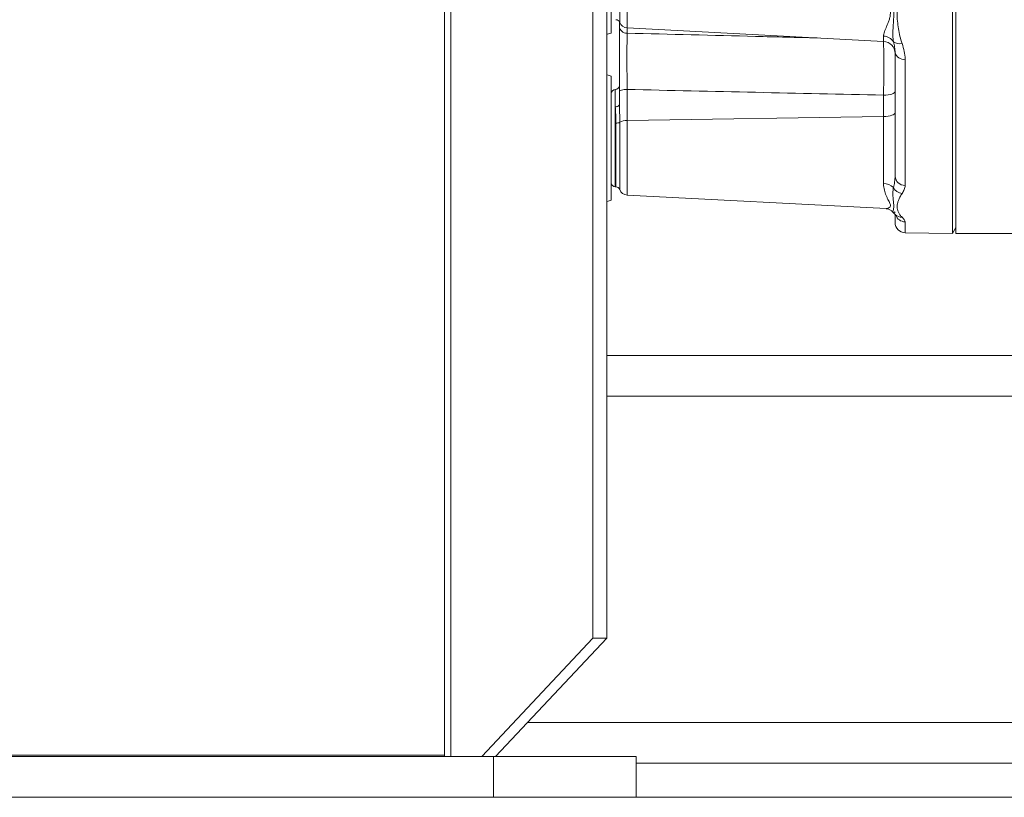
# Model space of a CAD drawing. Header units: millimetres. Extents: x 750 to 2241, y 770 to 3170.
# Tile 3 of 15: x 1097 to 1341, y 1803 to 1996. Entities that reach past the tile are written whole.
import ezdxf

# ---------------------------------------------------------------- set-up
doc = ezdxf.new("R2010")
doc.units = ezdxf.units.MM

msp = doc.modelspace()

# ---------------------------------------------------------------- linework, layer by layer
at = {"color": 7, "linetype": 'Continuous', "lineweight": 15}
for p, q in [((1202.36, 2265.65), (1202.36, 1813.27)), ((1203.95, 2254.21), (1203.95, 1813.27)), ((1239.04, 1842.53), (1239.04, 2224.95)), ((1242.49, 1842.53), (1242.49, 2224.95)), ((1328.86, 2206.44), (1328.86, 1942.65)), ((1328, 1942.67), (1328, 2193.83)), ((1245.71, 2017.92), (1245.71, 1994.91)), ((1247.51, 2019.02), (1247.51, 1993.55)), ((1243.6, 2007.63), (1243.6, 1992.26)), ((1245.61, 1993.96), (1245.61, 1995.13)), ((1247.51, 1993.55), (1310.96, 1990.23)), ((1247.51, 1993.55), (1247.51, 1992.26)), ((1310.96, 1990.23), (1310.96, 1991.52)), ((1313.81, 1956.89), (1313.81, 1987.5)), ((1316.28, 1985.81), (1316.28, 1954.6)), ((1243.6, 1981.65), (1243.6, 1966.28)), ((1244.6, 1974.04), (1244.6, 1978.31)), ((1245.61, 1974.69), (1245.61, 1977.72)), ((1247.51, 1978.34), (1247.51, 1970.63)), ((1310.96, 1971.65), (1310.96, 1976.92)), ((1244.6, 1974.04), (1244.6, 1962.56)), ((1247.51, 1970.63), (1310.96, 1971.65)), ((1247.51, 1970.63), (1247.51, 1952.2)), ((1310.96, 1955.03), (1310.96, 1971.65)), ((1313.81, 1971.46), (1313.81, 1971.46)), ((1244.76, 1954.24), (1244.76, 1970)), ((1245.71, 1970.21), (1245.71, 1953.56)), ((1243.6, 1966.28), (1243.6, 1950.91)), ((1244.6, 1962.56), (1244.6, 1954.24)), ((1244.6, 1954.24), (1244.76, 1954.24)), ((1247.51, 1952.2), (1311.56, 1948.84)), ((1311.56, 1948.84), (1311.57, 1948.84)), ((1313.28, 1947.97), (1313.28, 1947.95)), ((1313.81, 1945.38), (1313.81, 1947.25)), ((1316.28, 1945.57), (1316.28, 1942.87)), ((1328, 1942.67), (1328.86, 1944.16)), ((1316.28, 1942.87), (1328, 1942.67)), ((1328.86, 1942.65), (1356.94, 1942.65)), ((1404.16, 1912.49), (1242.49, 1912.49)), ((1414.25, 1902.4), (1242.49, 1902.4)), ((1239.04, 1842.53), (1211.54, 1813.27)), ((1242.49, 1842.53), (1214.99, 1813.27)), ((1242.49, 1842.53), (1239.04, 1842.53)), ((1494.97, 1821.68), (1222.9, 1821.68)), ((1203.95, 1813.27), (1022.75, 1813.27)), ((1202.36, 1813.61), (1065.13, 1813.61)), ((1211.54, 1813.27), (1203.95, 1813.27)), ((1212.69, 1813.27), (1211.54, 1813.27)), ((1214.47, 1813.27), (1212.69, 1813.27)), ((1214.47, 1803.18), (1214.47, 1813.27)), ((1249.78, 1813.27), (1214.47, 1813.27)), ((1249.78, 1803.18), (1249.78, 1813.27)), ((1454.61, 1811.59), (1249.78, 1811.59)), ((1214.47, 1803.18), (1022.75, 1803.18)), ((1228.3, 1803.18), (1214.47, 1803.18)), ((1228.3, 1803.18), (1662.58, 1803.18))]:
    msp.add_line(p, q, dxfattribs=at)
at = {"color": 7, "linetype": 'Continuous', "lineweight": 15, "flags": 128}
for points in [[(1242.49, 1991.96), (1242.58, 1991.99), (1243.6, 1992.26)], [(1243.6, 1981.65), (1242.58, 1981.91), (1242.49, 1981.95)], [(1245.61, 1977.72), (1245.64, 1977.83), (1245.75, 1977.95), (1245.92, 1978.05), (1246.16, 1978.14), (1246.45, 1978.22), (1246.77, 1978.28), (1247.13, 1978.32), (1247.51, 1978.34)], [(1310.96, 1976.92), (1311.52, 1976.94), (1312.06, 1977), (1312.56, 1977.09), (1312.99, 1977.2), (1313.34, 1977.34), (1313.6, 1977.5), (1313.76, 1977.67), (1313.81, 1977.84)], [(1244.6, 1974.04), (1244.8, 1974.05), (1244.99, 1974.09), (1245.16, 1974.15), (1245.31, 1974.23), (1245.44, 1974.33), (1245.53, 1974.44), (1245.59, 1974.56), (1245.61, 1974.69)], [(1310.96, 1971.65), (1311.52, 1971.68), (1312.06, 1971.74), (1312.56, 1971.83), (1312.99, 1971.94), (1313.34, 1972.08), (1313.6, 1972.24), (1313.76, 1972.41), (1313.81, 1972.58)], [(1242.49, 1950.6), (1242.58, 1950.64), (1243.6, 1950.91)]]:
    msp.add_lwpolyline(points, dxfattribs=at)
at = {"color": 7, "linetype": 'Continuous', "lineweight": 15}
for centre, radius, start, end in [((1244.76, 1994.59), 1, 18.6964, 90), ((1247.61, 1995.56), 2.01, 198.6964, 267), ((1247.46, 1994.11), 1.86, 184.7321, 271.6124), ((1310.85, 1988.48), 3.05, 33.2904, 87.9446), ((1310.8, 1987.22), 3.01, 0, 87), ((1314.87, 1991.9), 2.28, 229.8977, 286.5467), ((1315.96, 1987.99), 2.21, 192.9798, 278.1371), ((1244.6, 1977.31), 1, 90, 180), ((1244.6, 1979.32), 1, 270, 0), ((1247.3, 1967.46), 3.18, 86.3078, 120.0487), ((1244.9, 1971.65), 1.65, 265.3966, 299.5994), ((1316.21, 1957), 2.4, 182.7338, 271.6088), ((1244.6, 1955.24), 1, 180, 270), ((1244.76, 1953.24), 1, 18.6964, 90), ((1247.61, 1954.2), 2.01, 198.6964, 267), ((1311, 1951.55), 3.48, 46.4601, 90.6311), ((1315.86, 1955.3), 2.75, 206.5045, 262.794), ((1315.39, 1948.99), 2.26, 228.4523, 273.2539), ((1316.3, 1948.08), 2.5, 200.5497, 269.3367), ((1316.32, 1945.38), 2.51, 180, 269)]:
    msp.add_arc(centre, radius, start, end, dxfattribs=at)
for points, knots in [([(1310.96, 1991.52), (1310.96, 1991.84), (1311.05, 1992.19), (1311.33, 1993), (1311.52, 1993.44), (1311.82, 1994.17), (1311.93, 1994.43), (1312.14, 1994.95), (1312.24, 1995.23), (1312.42, 1995.79), (1312.5, 1996.09), (1312.59, 1996.55), (1312.61, 1996.71), (1312.64, 1997.04), (1312.65, 1997.2), (1312.65, 1998.04), (1312.5, 1998.73), (1312.14, 2000.14), (1311.92, 2000.87), (1311.52, 2002.37), (1311.33, 2003.14), (1311.12, 2004.32), (1311.07, 2004.71), (1310.98, 2005.52), (1310.96, 2005.93), (1310.96, 2006.34)], [0, 0, 0, 0, 0.125, 0.125, 0.25, 0.25, 0.3125, 0.3125, 0.375, 0.375, 0.4375, 0.4375, 0.46875, 0.46875, 0.5, 0.5, 0.625, 0.625, 0.75, 0.75, 0.875, 0.875, 0.9375, 0.9375, 1, 1, 1, 1]), ([(1313.4, 1990.15), (1313.3, 1990.62), (1313.26, 1991.14), (1313.25, 1992.23), (1313.27, 1992.81), (1313.34, 1994), (1313.38, 1994.63), (1313.46, 1995.91), (1313.49, 1996.57), (1313.49, 1997.94), (1313.46, 1998.64), (1313.38, 2000.08), (1313.34, 2000.81), (1313.27, 2002.3), (1313.25, 2003.06), (1313.26, 2004.23), (1313.27, 2004.63), (1313.31, 2005.43), (1313.35, 2005.83), (1313.4, 2006.23)], [0, 0, 0, 0, 0.125, 0.125, 0.25, 0.25, 0.375, 0.375, 0.5, 0.5, 0.625, 0.625, 0.75, 0.75, 0.875, 0.875, 0.9375, 0.9375, 1, 1, 1, 1]), ([(1315.52, 2005), (1315.31, 2004.35), (1315.15, 2003.69), (1314.88, 2002.38), (1314.76, 2001.72), (1314.55, 2000.41), (1314.46, 1999.76), (1314.32, 1998.46), (1314.28, 1997.81), (1314.28, 1996.52), (1314.32, 1995.88), (1314.46, 1994.61), (1314.55, 1993.99), (1314.76, 1992.74), (1314.88, 1992.12), (1315.15, 1990.9), (1315.31, 1990.3), (1315.52, 1989.71)], [0, 0, 0, 0, 0.125, 0.125, 0.25, 0.25, 0.375, 0.375, 0.5, 0.5, 0.625, 0.625, 0.75, 0.75, 0.875, 0.875, 1, 1, 1, 1]), ([(1245.61, 1977.72), (1245.61, 1978.46), (1245.61, 1979.97), (1245.61, 1981.52), (1245.61, 1983.08), (1245.61, 1983.86), (1245.61, 1985.38), (1245.61, 1986.12), (1245.61, 1987.23), (1245.61, 1987.59), (1245.61, 1988.29), (1245.61, 1988.63), (1245.61, 1989.64), (1245.61, 1990.28), (1245.61, 1991.19), (1245.61, 1991.49), (1245.61, 1992.05), (1245.61, 1992.31), (1245.61, 1993.08), (1245.61, 1993.55), (1245.61, 1993.96)], [0, 0, 0, 0, 0.125, 0.25, 0.25, 0.375, 0.375, 0.5, 0.5, 0.5625, 0.5625, 0.625, 0.625, 0.75, 0.75, 0.8125, 0.8125, 0.875, 0.875, 1, 1, 1, 1]), ([(1247.51, 1992.26), (1247.5, 1991.9), (1247.5, 1991.51), (1247.49, 1990.85), (1247.49, 1990.62), (1247.49, 1990.14), (1247.49, 1989.89), (1247.49, 1989.11), (1247.48, 1988.56), (1247.48, 1987.41), (1247.48, 1986.8), (1247.48, 1985.54), (1247.48, 1984.9), (1247.48, 1983.6), (1247.49, 1982.94), (1247.49, 1981.59), (1247.5, 1980.27), (1247.5, 1978.97), (1247.51, 1978.34)], [0, 0, 0, 0, 0.125, 0.125, 0.1875, 0.1875, 0.25, 0.25, 0.375, 0.375, 0.5, 0.5, 0.625, 0.625, 0.75, 0.75, 0.875, 1, 1, 1, 1]), ([(1247.51, 1992.26), (1258.1, 1991.99), (1273.77, 1991.6), (1289.44, 1991.21), (1294.52, 1991.09)], [0, 0, 0, 0, 0.675869, 1, 1, 1, 1]), ([(1310.96, 1976.92), (1310.97, 1978.24), (1311, 1980.9), (1311, 1984.94), (1310.99, 1988.2), (1310.97, 1989.63), (1310.97, 1990.22)], [0, 0, 0, 0, 0.270696, 0.541454, 0.811966, 1, 1, 1, 1]), ([(1313.81, 1987.5), (1313.81, 1987.92), (1313.77, 1988.35), (1313.62, 1989.23), (1313.52, 1989.68), (1313.4, 1990.15)], [0, 0, 0, 0, 0.5, 0.5, 1, 1, 1, 1]), ([(1315.52, 1989.71), (1315.75, 1989.06), (1315.93, 1988.41), (1316.2, 1987.11), (1316.28, 1986.46), (1316.28, 1985.81)], [0, 0, 0, 0, 0.5, 0.5, 1, 1, 1, 1]), ([(1310.96, 1976.92), (1300.4, 1977.15), (1289.84, 1977.38), (1279.28, 1977.62), (1268.69, 1977.85), (1258.1, 1978.09), (1247.51, 1978.34)], [0.00285772, 0.00285772, 0.00285772, 0.00285772, 0.03460773, 0.03460773, 0.03460773, 0.06644834, 0.06644834, 0.06644834, 0.06644834]), ([(1244.76, 1970), (1244.76, 1970.37), (1244.76, 1970.74), (1244.73, 1971.45), (1244.71, 1971.79), (1244.65, 1972.81), (1244.6, 1973.44), (1244.6, 1974.04)], [0, 0, 0, 0, 0.25, 0.25, 0.5, 0.5, 1, 1, 1, 1]), ([(1245.61, 1974.69), (1245.61, 1973.99), (1245.64, 1973.27), (1245.69, 1971.77), (1245.71, 1971), (1245.71, 1970.21)], [0, 0, 0, 0, 0.5, 0.5, 1, 1, 1, 1]), ([(1313.4, 1954.08), (1313.52, 1954.51), (1313.62, 1954.97), (1313.77, 1955.91), (1313.81, 1956.39), (1313.81, 1956.89)], [0, 0, 0, 0, 0.5, 0.5, 1, 1, 1, 1]), ([(1311.56, 1948.85), (1311.66, 1948.85), (1311.92, 1948.85), (1312.39, 1949.06), (1312.76, 1949.54), (1312.47, 1950.34), (1312.02, 1951.13), (1311.6, 1952.03), (1311.22, 1953.03), (1310.98, 1954.18), (1310.96, 1954.89), (1310.96, 1955.03)], [0, 0, 0, 0, 0.078621, 0.213428, 0.351124, 0.491435, 0.638231, 0.679786, 0.819338, 0.961818, 1, 1, 1, 1]), ([(1313.31, 1947.99), (1313.29, 1947.99), (1313.2, 1948.02), (1313.36, 1948.45), (1313.57, 1949.35), (1313.34, 1950.94), (1313.18, 1952.57), (1313.35, 1953.75), (1313.4, 1954.08)], [0, 0, 0, 0, 0.057434, 0.21433, 0.444997, 0.675836, 0.910709, 1, 1, 1, 1]), ([(1316.28, 1954.6), (1316.28, 1954.24), (1316.2, 1953.89), (1315.93, 1953.21), (1315.75, 1952.89), (1315.52, 1952.57)], [0, 0, 0, 0, 0.5, 0.5, 1, 1, 1, 1]), ([(1315.52, 1952.57), (1315.31, 1952.28), (1315.15, 1952), (1314.88, 1951.44), (1314.76, 1951.16), (1314.55, 1950.62), (1314.46, 1950.36), (1314.32, 1949.84), (1314.28, 1949.59), (1314.28, 1949.1), (1314.32, 1948.86), (1314.46, 1948.4), (1314.55, 1948.17), (1314.76, 1947.73), (1314.88, 1947.52), (1315.15, 1947.11), (1315.31, 1946.92), (1315.52, 1946.73)], [0, 0, 0, 0, 0.125, 0.125, 0.25, 0.25, 0.375, 0.375, 0.5, 0.5, 0.625, 0.625, 0.75, 0.75, 0.875, 0.875, 1, 1, 1, 1]), ([(1311.57, 1948.82), (1311.65, 1948.82), (1311.92, 1948.83), (1312.52, 1948.6), (1313.05, 1948.27), (1313.22, 1947.99), (1313.24, 1947.95)], [0, 0, 0, 0, 0.173138, 0.560373, 0.934469, 1, 1, 1, 1]), ([(1313.28, 1947.97), (1313.36, 1947.85), (1313.53, 1947.62), (1313.77, 1947.41), (1313.89, 1947.3)], [0, 0, 0, 0, 0.492648, 1, 1, 1, 1]), ([(1313.4, 1947.93), (1313.52, 1947.91), (1313.62, 1947.92), (1313.77, 1947.95), (1313.81, 1947.98), (1313.81, 1948.03)], [0, 0, 0, 0, 0.5, 0.5, 1, 1, 1, 1]), ([(1313.88, 1947.29), (1313.95, 1947.24), (1314.06, 1947.14), (1314.05, 1947.14), (1314.05, 1947.14)], [0, 0, 0, 0, 0.591381, 1, 1, 1, 1]), ([(1315.52, 1946.73), (1315.75, 1946.52), (1315.93, 1946.32), (1316.2, 1945.94), (1316.28, 1945.75), (1316.28, 1945.57)], [0, 0, 0, 0, 0.5, 0.5, 1, 1, 1, 1])]:
    msp.add_open_spline(points, degree=3, knots=knots, dxfattribs=at)

doc.saveas('drawing.dxf')
